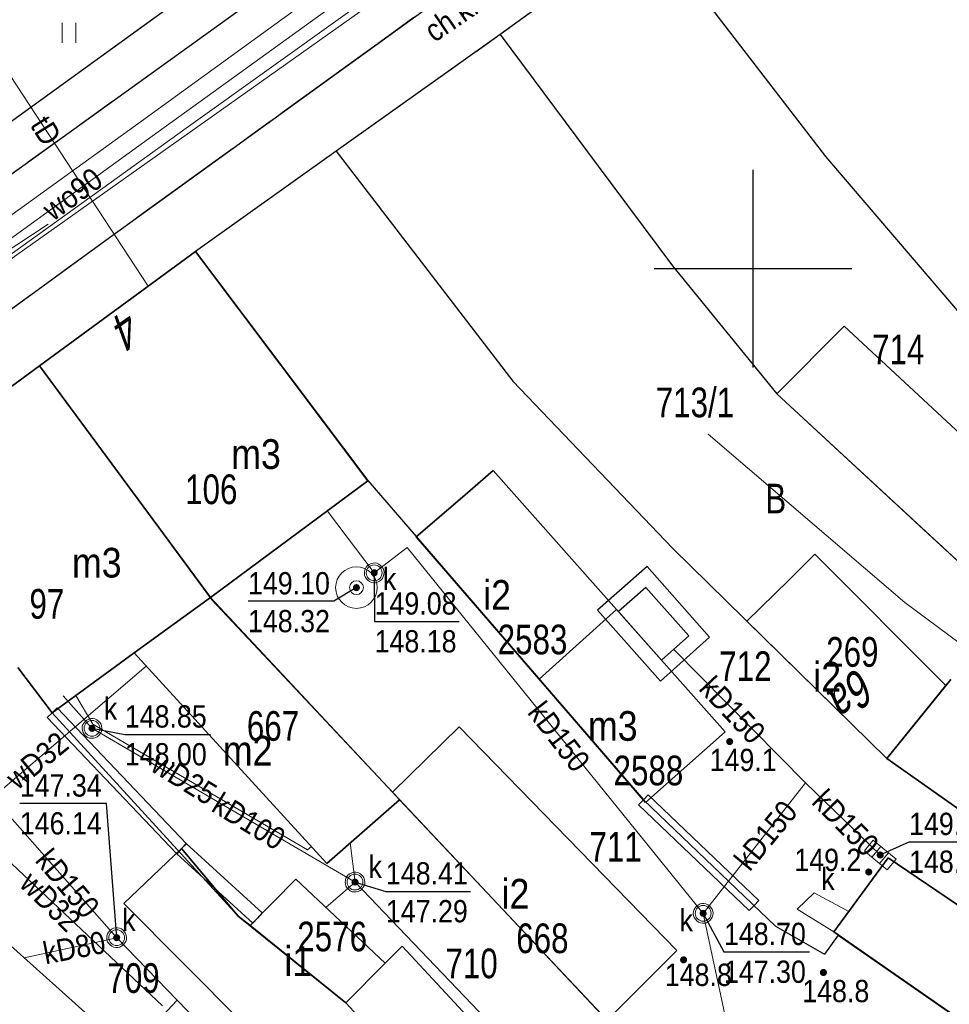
# Model space of a CAD drawing. Header units: metres. Extents: x 5548743 to 5556416, y 5707500 to 5714000.
# Tile 161 of 203: x 5554463 to 5554510, y 5710463 to 5710513. Entities that reach past the tile are written whole.
import ezdxf
from ezdxf.enums import TextEntityAlignment as Align

# ---------------------------------------------------------------- set-up
doc = ezdxf.new("R2010")
doc.units = ezdxf.units.M
doc.header["$MEASUREMENT"] = 0
for name, pattern in [('1.5_0.75', [2.25, 1.5, -0.75]), ('2.25_0.75', [3, 2.25, -0.75]), ('219-1000', [0])]:
    doc.linetypes.add(name, pattern=pattern)
doc.layers.get('0').update_dxf_attribs({"color": 2, "linetype": 'CONTINUOUS', "lineweight": 5})
for name, color, linetype in [('210-oznaczenie konturu użytku gruntowego', 7, 'CONTINUOUS'), ('211-numer działki ewidencyjnej', 7, 'CONTINUOUS'), ('218-kontur użytku gruntowego', 7, 'CONTINUOUS'), ('219-działka ewidencyjna', 7, 'CONTINUOUS'), ('238-Punkt adresowy', 7, 'CONTINUOUS'), ('238-Punkt adresowy budynku', 7, 'CONTINUOUS'), ('312-budynek ewidencyjny', 7, 'CONTINUOUS'), ('312-oznaczenie budynku ewidencyjnego', 7, 'CONTINUOUS'), ('312-oznaczenie budynku ewidencyjnego-Atr117', 7, 'CONTINUOUS'), ('chodnik', 7, 'CONTINUOUS'), ('chodnik-Atr17', 7, 'CONTINUOUS'), ('jezdnia', 7, 'CONTINUOUS'), ('kratka ściekowa', 7, 'CONTINUOUS'), ('krawężnik', 7, 'CONTINUOUS'), ('pikieta naturalna', 7, 'CONTINUOUS'), ('pikieta naturalna-Atr2', 7, 'CONTINUOUS'), ('przewód elektroenergetyczny podziemny', 7, 'CONTINUOUS'), ('przewód kanalizacyjny', 7, 'CONTINUOUS'), ('przewód kanalizacyjny-Atr1', 7, 'CONTINUOUS'), ('przewód telekomunikacyjny podziemny', 7, 'CONTINUOUS'), ('przewód telekomunikacyjny podziemny-Atr1', 7, 'CONTINUOUS'), ('przewód wodociągowy', 7, 'CONTINUOUS'), ('przewód wodociągowy-Atr1', 7, 'CONTINUOUS'), ('rzedna', 7, 'CONTINUOUS'), ('rzedna-Atr2', 7, 'CONTINUOUS'), ('rzedna-Atr3', 7, 'CONTINUOUS'), ('studnia kanalizacyjna', 7, 'CONTINUOUS'), ('studnia zwykła', 7, 'CONTINUOUS'), ('trawnik', 7, 'CONTINUOUS'), ('weranda lub ganek', 7, 'CONTINUOUS'), ('Wstawianie ramki sekcyjnej z opisem', 7, 'CONTINUOUS'), ('właz do komory lub kanału', 7, 'CONTINUOUS'), ('właz do komory lub kanału - okrągły', 7, 'CONTINUOUS'), ('właz do komory lub kanału - okrągły-Atr17', 7, 'CONTINUOUS'), ('właz do komory lub kanału-Atr17', 7, 'CONTINUOUS'), ('ściana oporowa (linia)', 7, 'CONTINUOUS')]:
    doc.layers.add(name, color=color, linetype=linetype)
doc.styles.get("Standard").update_dxf_attribs({"font": 'Working1250', "width": 0.75})
doc.linetypes.add('otdn_1000', pattern='A,7,0,[21,ksztalty.shx,S=0.7,R=0,X=0,Y=0]', length=7)

# ---------------------------------------------------------------- blocks, each defined once
blk = doc.blocks.new('PW01')
at = {"linetype": 'Continuous', "lineweight": 13}
h = blk.add_hatch(color=0, dxfattribs=at)
edge = h.paths.add_edge_path()
edge.add_arc((0, 0), 0.18, 0, 360)
blk = doc.blocks.new('US22')
at = {"color": 0, "linetype": 'Continuous', "lineweight": 0}
blk.add_circle((0, 0), 0.4, dxfattribs=at)
blk = doc.blocks.new('US05')
at = {"color": 0, "linetype": 'Continuous', "lineweight": 13}
for p, q in [((-0.75, -0.35), (-0.75, 0.35)), ((-0.75, 0.35), (-0.25, 0.35)), ((-0.25, -0.35), (-0.25, 0.35)), ((-0.25, 0.35), (0.25, 0.35)), ((0.25, -0.35), (0.25, 0.35)), ((0.25, 0.35), (0.75, 0.35)), ((0.75, -0.35), (0.75, 0.35)), ((-0.75, -0.35), (-0.25, -0.35)), ((-0.25, -0.35), (0.25, -0.35)), ((0.25, -0.35), (0.75, -0.35))]:
    blk.add_line(p, q, dxfattribs=at)
blk = doc.blocks.new('US13')
at = {"color": 0, "linetype": 'Continuous', "lineweight": 13}
for radius in [1.05, 0.35]:
    blk.add_circle((0, 0), radius, dxfattribs=at)
blk = doc.blocks.new('TU04')
at = {"color": 0, "linetype": 'Continuous', "lineweight": 13}
for p, q in [((0, 0), (0, 1)), ((0.7, 0), (0.7, 1))]:
    blk.add_line(p, q, dxfattribs=at)
blk = doc.blocks.new('RAMKA1000K')
at = {"color": 0}
for p, q in [((95, 500), (105, 500)), ((100, 495), (100, 500)), ((100, 0), (100, 5)), ((95, 0), (105, 0))]:
    blk.add_line(p, q, dxfattribs=at)

msp = doc.modelspace()

# ---------------------------------------------------------------- linework, layer by layer
at = {"layer": '218-kontur użytku gruntowego', "color": 70, "linetype": '1.5_0.75', "lineweight": 18, "flags": 128}
for points in [[(5554450.01, 5710498.41), (5554497.13, 5710532.48)], [(5554497.13, 5710532.48), (5554450.01, 5710498.41)], [(5554494.74, 5710517.27), (5554487.22, 5710511.83)], [(5554487.22, 5710511.83), (5554494.74, 5710517.27)], [(5554487.22, 5710511.83), (5554478.92, 5710505.94)], [(5554478.92, 5710505.94), (5554487.22, 5710511.83)], [(5554478.92, 5710505.94), (5554471.81, 5710500.87)], [(5554471.81, 5710500.87), (5554478.92, 5710505.94)], [(5554471.81, 5710500.87), (5554463.92, 5710495.09)], [(5554463.92, 5710495.09), (5554471.81, 5710500.87)], [(5554463.92, 5710495.09), (5554456.15, 5710489.37)], [(5554456.15, 5710489.37), (5554463.92, 5710495.09)]]:
    msp.add_lwpolyline(points, dxfattribs=at)
at = {"layer": '219-działka ewidencyjna', "color": 94, "linetype": '219-1000', "lineweight": 30, "flags": 128}
for points in [[(5554497.13, 5710532.48), (5554450.01, 5710498.41)], [(5554494.74, 5710517.27), (5554487.22, 5710511.83)], [(5554494.74, 5710517.27), (5554503.66, 5710505.67)], [(5554487.22, 5710511.83), (5554478.92, 5710505.94)], [(5554487.22, 5710511.83), (5554492.17, 5710505.18)], [(5554478.92, 5710505.94), (5554471.81, 5710500.87)], [(5554478.92, 5710505.94), (5554487.86, 5710494.32)], [(5554503.66, 5710505.67), (5554510.33, 5710497.86)], [(5554492.17, 5710505.18), (5554495.93, 5710500.14)], [(5554471.81, 5710500.87), (5554463.92, 5710495.09)], [(5554471.81, 5710500.87), (5554480.53, 5710489.29)], [(5554495.93, 5710500.14), (5554501.2, 5710493.67)], [(5554463.92, 5710495.09), (5554456.15, 5710489.37)], [(5554463.92, 5710495.09), (5554472.63, 5710483.28)], [(5554487.86, 5710494.32), (5554495.94, 5710485.85)], [(5554501.2, 5710493.67), (5554513.15, 5710482.64)], [(5554480.53, 5710489.29), (5554494.46, 5710473.15)], [(5554495.94, 5710485.85), (5554506.76, 5710475.24)], [(5554472.63, 5710483.28), (5554494.19, 5710460.34)], [(5554462.84, 5710479.84), (5554464.57, 5710477.56)], [(5554510, 5710479.23), (5554506.76, 5710475.24)], [(5554464.57, 5710477.56), (5554473.97, 5710467.28)], [(5554506.76, 5710475.24), (5554518.82, 5710466.75)], [(5554494.46, 5710473.15), (5554501.13, 5710466.78)], [(5554473.97, 5710467.28), (5554479.42, 5710462.9)], [(5554501.13, 5710466.78), (5554503.62, 5710465.36)], [(5554504.31, 5710466.31), (5554503.62, 5710465.36)], [(5554504.31, 5710466.31), (5554521.4, 5710454.46)], [(5554479.42, 5710462.9), (5554486.05, 5710455.71)]]:
    msp.add_lwpolyline(points, dxfattribs=at)
at = {"layer": '312-budynek ewidencyjny', "color": 252, "linetype": 'Continuous', "lineweight": 35, "flags": 128}
for points in [[(5554463.92, 5710495.09), (5554471.81, 5710500.87)], [(5554471.81, 5710500.87), (5554480.53, 5710489.28)], [(5554501.2, 5710493.67), (5554504.61, 5710497.1)], [(5554504.61, 5710497.1), (5554523.64, 5710479.44)], [(5554456.15, 5710489.37), (5554463.92, 5710495.09)], [(5554472.58, 5710483.38), (5554463.92, 5710495.09)], [(5554463.92, 5710495.09), (5554472.58, 5710483.38)], [(5554508.64, 5710486.8), (5554501.2, 5710493.67)], [(5554485.32, 5710488.45), (5554486.87, 5710489.8)], [(5554486.87, 5710489.8), (5554493.1, 5710482.78)], [(5554480.53, 5710489.28), (5554472.58, 5710483.38)], [(5554482.97, 5710486.45), (5554485.32, 5710488.45)], [(5554489.19, 5710479.25), (5554482.97, 5710486.45)], [(5554513.15, 5710482.64), (5554508.64, 5710486.8)], [(5554501.81, 5710484.26), (5554503.13, 5710485.57)], [(5554503.13, 5710485.57), (5554509.75, 5710478.93)], [(5554499.69, 5710482.18), (5554501.81, 5710484.26)], [(5554468.72, 5710480.58), (5554472.58, 5710483.38)], [(5554472.58, 5710483.38), (5554468.72, 5710480.58)], [(5554472.58, 5710483.38), (5554481.78, 5710473.54)], [(5554493.1, 5710482.78), (5554489.19, 5710479.25)], [(5554489.19, 5710479.25), (5554493.1, 5710482.78)], [(5554493.1, 5710482.78), (5554498.59, 5710476.59)], [(5554506.76, 5710475.24), (5554499.69, 5710482.18)], [(5554468.72, 5710480.58), (5554464.57, 5710477.56)], [(5554478.45, 5710469.94), (5554468.72, 5710480.58)], [(5554464.57, 5710477.56), (5554462.84, 5710479.84)], [(5554494.56, 5710473.03), (5554489.19, 5710479.25)], [(5554509.75, 5710478.93), (5554506.76, 5710475.24)], [(5554506.76, 5710475.24), (5554509.75, 5710478.93)], [(5554509.75, 5710478.93), (5554510, 5710479.23)], [(5554481.78, 5710473.54), (5554485.15, 5710476.85)], [(5554485.15, 5710476.85), (5554496.15, 5710465.54)], [(5554498.59, 5710476.59), (5554494.56, 5710473.03)], [(5554518.82, 5710466.75), (5554506.76, 5710475.24)], [(5554481.78, 5710473.54), (5554482.13, 5710473.16)], [(5554482.13, 5710473.16), (5554481.78, 5710473.54)], [(5554482.13, 5710473.16), (5554478.45, 5710469.94)], [(5554492.62, 5710462.02), (5554482.13, 5710473.16)], [(5554468.19, 5710467.92), (5554471.1, 5710470.69)], [(5554471.1, 5710470.69), (5554473.97, 5710467.28)], [(5554504.08, 5710466.48), (5554506.84, 5710470.22)], [(5554506.84, 5710470.22), (5554519.23, 5710461.82)], [(5554474.57, 5710466.81), (5554476.88, 5710469.14)], [(5554476.88, 5710469.14), (5554481.4, 5710464.9)], [(5554483.24, 5710452.79), (5554468.19, 5710467.92)], [(5554473.97, 5710467.28), (5554474.57, 5710466.81)], [(5554474.57, 5710466.81), (5554479.42, 5710462.9)], [(5554479.42, 5710462.9), (5554474.57, 5710466.81)], [(5554516.59, 5710457.8), (5554504.08, 5710466.48)], [(5554461.81, 5710466.37), (5554476.97, 5710452.79)], [(5554481.4, 5710464.9), (5554482.26, 5710465.76)], [(5554482.26, 5710465.76), (5554488.2, 5710459.37)], [(5554496.15, 5710465.54), (5554492.62, 5710462.02)], [(5554481.4, 5710464.9), (5554479.42, 5710462.9)], [(5554479.42, 5710462.9), (5554481.4, 5710464.9)], [(5554479.42, 5710462.9), (5554485.32, 5710456.51)], [(5554485.32, 5710456.51), (5554479.42, 5710462.9)]]:
    msp.add_lwpolyline(points, dxfattribs=at)
at = {"layer": 'chodnik', "color": 252, "linetype": '1.5_0.75', "lineweight": 18, "flags": 128}
msp.add_lwpolyline([(5554443.41, 5710483.75), (5554443.48, 5710483.32), (5554444.89, 5710481.41), (5554456.15, 5710489.37), (5554463.92, 5710495.09), (5554471.81, 5710500.87), (5554478.92, 5710505.94), (5554487.22, 5710511.83), (5554494.74, 5710517.27), (5554502.24, 5710522.68), (5554509.44, 5710527.98), (5554517.53, 5710533.78), (5554523.91, 5710538.26), (5554526.95, 5710540.3), (5554530.39, 5710542.48), (5554529.99, 5710543.17), (5554531.67, 5710544.37), (5554540.15, 5710548.3), (5554542.17, 5710544.15), (5554543.16, 5710544.62), (5554541.6, 5710547.89), (5554545.78, 5710549.93), (5554545.46, 5710550.59), (5554552.12, 5710553.48), (5554553.39, 5710550.56), (5554546.96, 5710547.54), (5554547.39, 5710546.68), (5554550.44, 5710548.15), (5554556.72, 5710551.2), (5554557.91, 5710550.65), (5554560.57, 5710542.33), (5554562.25, 5710537.06), (5554562.95, 5710534.86), (5554564.19, 5710535.17), (5554563.68, 5710537.46), (5554563.06, 5710540.12), (5554562.14, 5710542.87), (5554557.72, 5710555.64), (5554557.27, 5710556.62), (5554556.75, 5710557.41), (5554555.64, 5710558.2), (5554554.78, 5710558.61), (5554553.78, 5710558.9), (5554553.05, 5710558.68), (5554534.16, 5710549.88), (5554521.64, 5710540.81), (5554505.22, 5710528.95), (5554488.48, 5710516.77), (5554467.28, 5710501.44), (5554443.47, 5710484.11)], close=True, dxfattribs=at)
at = {"layer": 'jezdnia', "color": 252, "linetype": '2.25_0.75', "lineweight": 18, "flags": 128}
for points in [[(5554412.43, 5710514.29), (5554408.24, 5710510.92), (5554418.66, 5710508.44), (5554419.59, 5710509.15), (5554420.38, 5710509.5), (5554421.46, 5710509.6), (5554422.36, 5710509.47), (5554423.16, 5710509.24), (5554423.89, 5710508.85), (5554424.46, 5710508.45), (5554428.69, 5710502.64), (5554439.05, 5710488.34), (5554439.27, 5710487.75), (5554439.32, 5710487.1), (5554439.14, 5710486.55), (5554438.1, 5710485.76), (5554437.65, 5710485.71), (5554436.85, 5710485.85), (5554441.68, 5710479.01), (5554444.19, 5710480.86), (5554442.45, 5710483.36), (5554443.47, 5710484.11), (5554467.28, 5710501.44), (5554488.48, 5710516.77), (5554505.22, 5710528.95), (5554521.64, 5710540.81), (5554534.16, 5710549.88), (5554542.28, 5710555.84), (5554542.73, 5710556.08), (5554548.69, 5710558.31), (5554550.14, 5710558.79), (5554550.8, 5710559.03), (5554551.51, 5710559.12), (5554552.37, 5710559.08), (5554553.78, 5710558.9), (5554554.78, 5710558.61), (5554555.64, 5710558.2), (5554556.75, 5710557.41), (5554557.27, 5710556.62), (5554557.72, 5710555.64), (5554562.19, 5710557.43), (5554562.14, 5710560.52), (5554558, 5710570.33), (5554557.22, 5710570.54), (5554556.66, 5710571.02), (5554556.14, 5710571.5), (5554555.73, 5710572.18), (5554551.34, 5710570.77), (5554551.5, 5710569.95), (5554551.48, 5710569.22), (5554551.26, 5710568.27), (5554550.9, 5710567.4), (5554550.49, 5710566.63), (5554550, 5710565.93), (5554549.32, 5710565.24), (5554547.89, 5710564.5), (5554545.11, 5710563.32), (5554541.28, 5710561.94), (5554534.34, 5710559.41), (5554531.12, 5710560.98), (5554521.77, 5710557.63), (5554514.14, 5710555.67), (5554512.15, 5710552.94), (5554509.31, 5710551.99), (5554508.96, 5710551.99), (5554508.15, 5710552.25), (5554507.64, 5710552.54), (5554506.95, 5710553.08), (5554506.33, 5710553.74), (5554505.62, 5710554.6), (5554504.27, 5710557.08), (5554503.76, 5710559.81), (5554500.07, 5710560.85), (5554495.64, 5710558.86), (5554496.41, 5710557.66), (5554496.92, 5710556.29), (5554497.23, 5710555.1), (5554497.4, 5710553.9), (5554497.47, 5710552.1), (5554497.29, 5710550.89), (5554497.03, 5710549.78), (5554496.59, 5710548.91), (5554496.04, 5710547.96), (5554495.73, 5710547.56), (5554494.8, 5710547.25), (5554491.67, 5710548.63), (5554486.93, 5710547.1), (5554485.39, 5710546.56), (5554480.26, 5710544.86), (5554478.27, 5710541.32), (5554476.06, 5710540.6), (5554472.16, 5710539.33), (5554470.22, 5710538.71), (5554468.48, 5710538.32), (5554467.02, 5710538.21), (5554465.68, 5710538.2), (5554464.68, 5710538.33), (5554463.62, 5710538.55), (5554462.32, 5710538.98), (5554460.78, 5710539.89), (5554459.64, 5710540.79), (5554459.04, 5710541.45), (5554456.35, 5710545.55), (5554450.55, 5710542.97), (5554450.88, 5710541.78), (5554451.08, 5710540.23), (5554451.01, 5710538.73), (5554450.66, 5710537.42), (5554450.07, 5710535.93), (5554449.39, 5710534.73), (5554448.6, 5710533.68), (5554447.4, 5710532.83), (5554442.88, 5710530.78), (5554440.1, 5710529.43), (5554437.5, 5710528.21), (5554433.01, 5710525.89), (5554428.59, 5710523.58), (5554424.16, 5710521.11), (5554422.19, 5710520.04), (5554421.57, 5710519.67), (5554417.2, 5710517.18), (5554414.65, 5710515.66)], [(5554428.71, 5710509.3), (5554428.68, 5710510.32), (5554428.8, 5710511.3), (5554429.18, 5710512.41), (5554429.41, 5710512.9), (5554429.89, 5710513.58), (5554430.34, 5710514.03), (5554432.33, 5710515.38), (5554437.11, 5710517.92), (5554442.07, 5710520.41), (5554445.81, 5710522.28), (5554447.94, 5710523.14), (5554451.04, 5710524.57), (5554456.41, 5710526.65), (5554473.26, 5710533.11), (5554474.12, 5710533.41), (5554478.09, 5710534.93), (5554483.66, 5710536.94), (5554498.64, 5710542.03), (5554516.16, 5710548.01), (5554516.93, 5710548), (5554517.64, 5710547.84), (5554518.12, 5710547.63), (5554518.49, 5710547.33), (5554518.69, 5710546.82), (5554518.62, 5710546.31), (5554518.49, 5710545.68), (5554518.25, 5710545.11), (5554502.01, 5710533.41), (5554499.18, 5710531.28), (5554480.51, 5710517.72), (5554457.35, 5710501.07), (5554454.86, 5710499.22), (5554446.83, 5710493.37), (5554446.13, 5710492.94), (5554445.39, 5710492.65), (5554444.53, 5710492.46), (5554443.54, 5710492.36), (5554442.75, 5710492.37), (5554441.95, 5710492.65), (5554440.44, 5710493.3), (5554439.31, 5710494.14), (5554438.58, 5710494.97), (5554431.32, 5710505.12), (5554431.12, 5710505.17), (5554429.18, 5710508.02), (5554428.85, 5710508.67)]]:
    msp.add_lwpolyline(points, close=True, dxfattribs=at)
at = {"layer": 'krawężnik', "color": 252, "linetype": 'Continuous', "lineweight": 25, "flags": 128}
for points in [[(5554444.89, 5710481.41), (5554444.19, 5710480.86), (5554442.45, 5710483.36), (5554443.47, 5710484.11), (5554467.28, 5710501.44), (5554488.48, 5710516.77), (5554505.22, 5710528.95), (5554521.64, 5710540.81), (5554534.16, 5710549.88), (5554542.28, 5710555.84), (5554542.73, 5710556.08), (5554548.69, 5710558.31), (5554550.14, 5710558.79), (5554550.8, 5710559.03), (5554551.51, 5710559.12), (5554552.37, 5710559.08), (5554553.78, 5710558.9), (5554554.78, 5710558.61), (5554555.64, 5710558.2), (5554556.75, 5710557.41), (5554557.27, 5710556.62), (5554557.72, 5710555.64)], [(5554480.51, 5710517.72), (5554457.35, 5710501.07), (5554454.86, 5710499.22), (5554446.83, 5710493.37), (5554446.13, 5710492.94), (5554445.39, 5710492.65), (5554444.53, 5710492.46), (5554443.54, 5710492.36), (5554442.75, 5710492.37)]]:
    msp.add_lwpolyline(points, dxfattribs=at)
at = {"layer": 'przewód elektroenergetyczny podziemny', "color": 1, "linetype": 'Continuous', "lineweight": 18, "flags": 128}
for points in [[(5554449.63, 5710491.59), (5554456.84, 5710496.68), (5554471.46, 5710507.19), (5554495.34, 5710524.27)], [(5554462.4, 5710493.97), (5554458.85, 5710498.63), (5554464.36, 5710502.25)]]:
    msp.add_lwpolyline(points, dxfattribs=at)
at = {"layer": 'przewód kanalizacyjny', "color": 34, "linetype": 'Continuous', "lineweight": 18, "flags": 128}
for points in [[(5554427.48, 5710507.46), (5554436.43, 5710495.7), (5554438.67, 5710497.03), (5554439.81, 5710495.23), (5554440.65, 5710493.91), (5554443.63, 5710489.11), (5554469.09, 5710507.45), (5554490.58, 5710523.05)], [(5554497.74, 5710491.63), (5554507.68, 5710483.13), (5554516.57, 5710476.52), (5554530.51, 5710467.62)], [(5554482.51, 5710485.91), (5554480.85, 5710484.63), (5554478.48, 5710487.75)], [(5554497.48, 5710467.42), (5554482.51, 5710485.91)], [(5554502.66, 5710474.02), (5554495.99, 5710480.76)], [(5554465.13, 5710478.41), (5554466.58, 5710476.77), (5554479.88, 5710469)], [(5554458.52, 5710476.72), (5554467.83, 5710466.19)], [(5554497.48, 5710467.42), (5554502.66, 5710474.02)], [(5554502.66, 5710474.02), (5554506.43, 5710470.37)], [(5554479.88, 5710469), (5554479.64, 5710470.99)], [(5554479.88, 5710469), (5554478.41, 5710467.71)], [(5554479.88, 5710469), (5554493.87, 5710454.38), (5554497.13, 5710448.65)], [(5554497.66, 5710448.52), (5554499.74, 5710456.9), (5554497.48, 5710467.42)], [(5554467.83, 5710466.19), (5554463.15, 5710465.17)], [(5554467.83, 5710466.19), (5554470.88, 5710463.04)], [(5554470.88, 5710463.04), (5554468.45, 5710460.42)], [(5554470.88, 5710463.04), (5554476.44, 5710457.31)]]:
    msp.add_lwpolyline(points, dxfattribs=at)
at = {"layer": 'przewód telekomunikacyjny podziemny', "color": 30, "linetype": 'Continuous', "lineweight": 18, "flags": 128}
for points in [[(5554450.27, 5710491.85), (5554495.84, 5710524.13)], [(5554453.88, 5710522.82), (5554469.42, 5710499.12)]]:
    msp.add_lwpolyline(points, dxfattribs=at)
at = {"layer": 'przewód wodociągowy', "color": 5, "linetype": 'Continuous', "lineweight": 18, "flags": 128}
for points in [[(5554556.04, 5710561.88), (5554535.46, 5710553.29), (5554511.24, 5710536.47), (5554507.09, 5710533.72), (5554491.27, 5710522.32), (5554469.63, 5710506.69), (5554453.15, 5710494.76)], [(5554460.19, 5710472.11), (5554469.32, 5710479.91)], [(5554465.76, 5710478.43), (5554466.63, 5710476.98), (5554477.48, 5710470.63), (5554477.68, 5710470.79)], [(5554460.19, 5710472.11), (5554470.15, 5710462.74)]]:
    msp.add_lwpolyline(points, dxfattribs=at)
at = {"layer": 'rzedna-Atr2', "color": 252, "flags": 128}
for points in [[(5554480.85, 5710484.63), (5554480.87, 5710482.17), (5554485.145, 5710482.17)], [(5554479.95, 5710483.88), (5554478.8, 5710483.19), (5554474.469, 5710483.19)], [(5554466.58, 5710476.77), (5554468.24, 5710476.46), (5554472.571, 5710476.46)], [(5554467.83, 5710466.19), (5554467.31, 5710472.97), (5554462.932, 5710472.97)], [(5554506.43, 5710470.37), (5554507.89, 5710471.03), (5554512.221, 5710471.03)], [(5554479.88, 5710469), (5554481.44, 5710468.53), (5554485.723, 5710468.53)], [(5554497.48, 5710467.42), (5554498.53, 5710465.47), (5554502.852, 5710465.47)]]:
    msp.add_lwpolyline(points, dxfattribs=at)
at = {"layer": 'studnia kanalizacyjna', "color": 34, "linetype": 'Continuous', "lineweight": 18, "flags": 128}
for points in [[(5554481.35, 5710484.64), (5554481.34, 5710484.54), (5554481.31, 5710484.44), (5554481.26, 5710484.34), (5554481.19, 5710484.26), (5554481.11, 5710484.2), (5554481.01, 5710484.15), (5554480.91, 5710484.13), (5554480.81, 5710484.12), (5554480.71, 5710484.14), (5554480.61, 5710484.19), (5554480.53, 5710484.25), (5554480.46, 5710484.33), (5554480.39, 5710484.42), (5554480.36, 5710484.51), (5554480.35, 5710484.61), (5554480.36, 5710484.71), (5554480.39, 5710484.82), (5554480.44, 5710484.91), (5554480.51, 5710484.99), (5554480.59, 5710485.05), (5554480.69, 5710485.1), (5554480.79, 5710485.12), (5554480.89, 5710485.13), (5554480.99, 5710485.11), (5554481.09, 5710485.06), (5554481.17, 5710485), (5554481.24, 5710484.92), (5554481.31, 5710484.84), (5554481.34, 5710484.74)], [(5554467.08, 5710476.78), (5554467.08, 5710476.68), (5554467.05, 5710476.58), (5554466.99, 5710476.49), (5554466.92, 5710476.4), (5554466.84, 5710476.34), (5554466.75, 5710476.29), (5554466.65, 5710476.27), (5554466.55, 5710476.27), (5554466.45, 5710476.28), (5554466.34, 5710476.33), (5554466.26, 5710476.39), (5554466.19, 5710476.47), (5554466.13, 5710476.56), (5554466.1, 5710476.66), (5554466.08, 5710476.76), (5554466.09, 5710476.86), (5554466.12, 5710476.96), (5554466.18, 5710477.05), (5554466.25, 5710477.13), (5554466.32, 5710477.19), (5554466.42, 5710477.24), (5554466.52, 5710477.27), (5554466.62, 5710477.27), (5554466.72, 5710477.25), (5554466.82, 5710477.2), (5554466.91, 5710477.14), (5554466.98, 5710477.07), (5554467.04, 5710476.98), (5554467.07, 5710476.88)], [(5554480.2, 5710469.37), (5554480.27, 5710469.3), (5554480.33, 5710469.21), (5554480.36, 5710469.11), (5554480.38, 5710469.01), (5554480.37, 5710468.91), (5554480.34, 5710468.81), (5554480.28, 5710468.72), (5554480.22, 5710468.63), (5554480.14, 5710468.57), (5554480.04, 5710468.52), (5554479.94, 5710468.5), (5554479.84, 5710468.5), (5554479.74, 5710468.51), (5554479.64, 5710468.56), (5554479.56, 5710468.62), (5554479.48, 5710468.7), (5554479.42, 5710468.79), (5554479.39, 5710468.89), (5554479.38, 5710468.99), (5554479.39, 5710469.09), (5554479.41, 5710469.19), (5554479.47, 5710469.28), (5554479.54, 5710469.36), (5554479.62, 5710469.42), (5554479.72, 5710469.47), (5554479.82, 5710469.5), (5554479.92, 5710469.5), (5554480.02, 5710469.48), (5554480.12, 5710469.43)], [(5554497.98, 5710467.43), (5554497.97, 5710467.33), (5554497.94, 5710467.23), (5554497.89, 5710467.14), (5554497.82, 5710467.06), (5554497.74, 5710466.99), (5554497.64, 5710466.94), (5554497.54, 5710466.92), (5554497.44, 5710466.92), (5554497.34, 5710466.94), (5554497.24, 5710466.98), (5554497.16, 5710467.04), (5554497.09, 5710467.12), (5554497.02, 5710467.21), (5554496.99, 5710467.31), (5554496.98, 5710467.41), (5554496.99, 5710467.51), (5554497.02, 5710467.61), (5554497.07, 5710467.7), (5554497.14, 5710467.78), (5554497.22, 5710467.84), (5554497.32, 5710467.9), (5554497.42, 5710467.92), (5554497.52, 5710467.92), (5554497.62, 5710467.9), (5554497.72, 5710467.85), (5554497.8, 5710467.8), (5554497.87, 5710467.72), (5554497.94, 5710467.63), (5554497.97, 5710467.53)], [(5554468.33, 5710466.2), (5554468.32, 5710466.1), (5554468.29, 5710466), (5554468.23, 5710465.91), (5554468.17, 5710465.83), (5554468.09, 5710465.77), (5554467.99, 5710465.71), (5554467.89, 5710465.69), (5554467.79, 5710465.69), (5554467.69, 5710465.71), (5554467.59, 5710465.76), (5554467.51, 5710465.81), (5554467.43, 5710465.89), (5554467.37, 5710465.98), (5554467.34, 5710466.08), (5554467.33, 5710466.18), (5554467.33, 5710466.28), (5554467.36, 5710466.38), (5554467.42, 5710466.47), (5554467.49, 5710466.55), (5554467.57, 5710466.62), (5554467.67, 5710466.67), (5554467.77, 5710466.69), (5554467.87, 5710466.69), (5554467.97, 5710466.67), (5554468.07, 5710466.63), (5554468.15, 5710466.57), (5554468.22, 5710466.49), (5554468.28, 5710466.4), (5554468.31, 5710466.3)]]:
    msp.add_lwpolyline(points, close=True, dxfattribs=at)
at = {"layer": 'trawnik', "color": 252, "linetype": '1.5_0.75', "lineweight": 18, "flags": 128}
msp.add_lwpolyline([(5554457.35, 5710501.07), (5554480.51, 5710517.72), (5554499.18, 5710531.28), (5554498.78, 5710531.64), (5554498.19, 5710531.86), (5554497.58, 5710531.99), (5554486.48, 5710526.01), (5554486.93, 5710525.13), (5554485.07, 5710524.1), (5554484.57, 5710525.04), (5554476.66, 5710520.72), (5554474.47, 5710517.35), (5554470.4, 5710517.43), (5554466.99, 5710515.66), (5554467.51, 5710514.73), (5554465.57, 5710513.75), (5554465.15, 5710514.6), (5554456.55, 5710509.97), (5554456.44, 5710509.78), (5554456.13, 5710508.89), (5554456.51, 5710508.06), (5554454.72, 5710504.86)], close=True, dxfattribs=at)
at = {"layer": 'weranda lub ganek', "color": 252, "linetype": 'Continuous'}
for p, q in [((5554494.644, 5710484.948), (5554492.14, 5710482.734)), ((5554497.807, 5710481.377), (5554494.644, 5710484.948)), ((5554494.58, 5710483.89), (5554493.2, 5710482.67)), ((5554496.75, 5710481.44), (5554494.58, 5710483.89)), ((5554492.14, 5710482.734), (5554495.318, 5710479.161)), ((5554493.2, 5710482.67), (5554495.38, 5710480.22)), ((5554495.318, 5710479.161), (5554497.807, 5710481.377)), ((5554495.38, 5710480.22), (5554496.75, 5710481.44))]:
    msp.add_line(p, q, dxfattribs=at)
at = {"layer": 'właz do komory lub kanału', "color": 252, "linetype": 'Continuous', "lineweight": 18, "flags": 128}
msp.add_lwpolyline([(5554504.08, 5710466.48), (5554502.24, 5710467.63), (5554503.09, 5710468.45), (5554504.85, 5710467.52)], close=True, dxfattribs=at)
at = {"layer": 'ściana oporowa (linia)', "color": 252, "linetype": 'Continuous'}
for p, q in [((5554464.57, 5710477.56), (5554464.316, 5710477.319)), ((5554464.824, 5710477.801), (5554464.57, 5710477.56)), ((5554494.702, 5710473.403), (5554494.46, 5710473.15)), ((5554494.46, 5710473.15), (5554494.218, 5710472.897)), ((5554471.336, 5710470.949), (5554471.1, 5710470.69)), ((5554471.354, 5710470.931), (5554471.1, 5710470.69)), ((5554471.1, 5710470.69), (5554470.846, 5710470.449)), ((5554471.1, 5710470.69), (5554470.864, 5710470.431)), ((5554500.292, 5710468.063), (5554500.05, 5710467.81)), ((5554475.186, 5710467.439), (5554474.95, 5710467.18)), ((5554500.05, 5710467.81), (5554499.808, 5710467.557)), ((5554474.95, 5710467.18), (5554474.714, 5710466.921))]:
    msp.add_line(p, q, dxfattribs=at)
at = {"layer": 'ściana oporowa (linia)', "color": 252}
for p, q in [((5554464.824, 5710477.801), (5554471.354, 5710470.931)), ((5554494.702, 5710473.403), (5554500.292, 5710468.063)), ((5554471.336, 5710470.949), (5554475.186, 5710467.439))]:
    msp.add_line(p, q, dxfattribs=at)
at = {"layer": 'ściana oporowa (linia)', "color": 252, "linetype": 'otdn_1000'}
for p, q in [((5554464.316, 5710477.319), (5554470.846, 5710470.449)), ((5554494.218, 5710472.897), (5554499.808, 5710467.557)), ((5554470.864, 5710470.431), (5554474.714, 5710466.921))]:
    msp.add_line(p, q, dxfattribs=at)

# ---------------------------------------------------------------- block references
at = {"layer": 'kratka ściekowa', "color": 34, "linetype": 'Continuous', "lineweight": 18, "rotation": 320.102}
msp.add_blockref('US05', (5554506.43, 5710470.37), dxfattribs=at)
at = {"layer": 'pikieta naturalna', "color": 252, "linetype": 'Continuous', "lineweight": 13}
for p in [(5554498.82, 5710476.1), (5554505.85, 5710469.51), (5554496.49, 5710465.07), (5554503.56, 5710464.43)]:
    msp.add_blockref('PW01', p, dxfattribs=at)
at = {"layer": 'rzedna', "color": 34, "linetype": 'Continuous', "lineweight": 18}
for p in [(5554480.85, 5710484.63), (5554466.58, 5710476.77), (5554479.88, 5710469), (5554497.48, 5710467.42), (5554467.83, 5710466.19)]:
    msp.add_blockref('PW01', p, dxfattribs=at)
at = {"layer": 'rzedna', "color": 5, "linetype": 'Continuous', "lineweight": 18}
msp.add_blockref('PW01', (5554479.95, 5710483.88), dxfattribs=at)
at = {"layer": 'rzedna', "color": 34, "linetype": 'Continuous', "lineweight": 18, "rotation": 320.102}
msp.add_blockref('PW01', (5554506.43, 5710470.37), dxfattribs=at)
at = {"layer": 'studnia zwykła', "color": 5, "linetype": 'Continuous', "lineweight": 18}
msp.add_blockref('US13', (5554479.95, 5710483.88), dxfattribs=at)
at = {"layer": 'trawnik', "color": 252, "linetype": 'Continuous', "lineweight": 18}
msp.add_blockref('TU04', (5554465.069, 5710511.419), dxfattribs=at)
at = {"layer": 'Wstawianie ramki sekcyjnej z opisem', "color": 8, "linetype": 'Continuous', "lineweight": 5}
for p in [(5554400, 5710500), (5554400, 5710500), (5554400, 5710500), (5554400, 5710500), (5554400, 5710000), (5554400, 5710000), (5554400, 5710000), (5554400, 5710000)]:
    msp.add_blockref('RAMKA1000K', p, dxfattribs=at)
at = {"layer": 'właz do komory lub kanału - okrągły', "color": 252, "linetype": 'Continuous', "lineweight": 18}
for p in [(5554480.85, 5710484.63), (5554466.58, 5710476.77), (5554479.88, 5710469), (5554497.48, 5710467.42), (5554467.83, 5710466.19)]:
    msp.add_blockref('US22', p, dxfattribs=at)

# ---------------------------------------------------------------- texts
at = {"layer": '210-oznaczenie konturu użytku gruntowego', "color": 70, "linetype": 'Continuous', "lineweight": 18, "width": 0.79}
msp.add_text('B', height=1.5, dxfattribs=at).set_placement((5554500.62, 5710487.63))
at = {"layer": '211-numer działki ewidencyjnej', "color": 94, "linetype": 'Continuous', "lineweight": 30, "width": 0.79}
for s, p in [('714', (5554506.02, 5710495.17)), ('713/1', (5554495.08, 5710492.49)), ('712', (5554498.29, 5710479.16))]:
    msp.add_text(s, height=1.5, dxfattribs=at).set_placement(p)
for s, p in [('711', (5554491.73, 5710471.53)), ('710', (5554484.45, 5710465.64)), ('709', (5554467.36, 5710464.9))]:
    msp.add_text(s, height=1.5, dxfattribs=at).set_placement(p, align=Align.TOP_LEFT)
at = {"layer": '238-Punkt adresowy', "color": 252, "linetype": 'Continuous', "lineweight": 18, "oblique": 15, "width": 0.79}
msp.add_text('6a', height=1.8, rotation=219.999, dxfattribs=at).set_placement((5554504.99, 5710480.35), align=Align.BOTTOM_LEFT)
at = {"layer": '238-Punkt adresowy budynku', "color": 252, "linetype": 'Continuous', "lineweight": 18, "oblique": 15, "width": 0.79}
msp.add_text('4', height=1.8, rotation=214.905, dxfattribs=at).set_placement((5554467.95, 5710497.74), align=Align.CENTER)
at = {"layer": '312-oznaczenie budynku ewidencyjnego', "color": 252, "linetype": 'Continuous', "lineweight": 18, "width": 0.79}
for s, p in [('106', (5554471.29, 5710489.6)), ('97', (5554463.42, 5710483.81)), ('2583', (5554487.09, 5710482.01)), ('269', (5554503.7, 5710481.38)), ('667', (5554474.41, 5710477.64)), ('2588', (5554492.95, 5710475.39)), ('2576', (5554476.96, 5710467)), ('668', (5554488.03, 5710466.91))]:
    msp.add_text(s, height=1.5, dxfattribs=at).set_placement(p, align=Align.TOP_LEFT)
at = {"layer": '312-oznaczenie budynku ewidencyjnego-Atr117', "color": 252, "width": 0.9}
msp.add_text('m3', height=1.5, dxfattribs=at).set_placement((5554473.62, 5710491.38), align=Align.TOP_LEFT)
msp.add_text('m3', height=1.5, dxfattribs=at).set_placement((5554465.57, 5710484.39))
for s, p in [('i2', (5554487.06, 5710483.51)), ('i2', (5554503.75, 5710479.38)), ('m3', (5554492.91, 5710476.89)), ('m2', (5554474.45, 5710475.64)), ('i2', (5554487.99, 5710468.41)), ('i1', (5554477.01, 5710465))]:
    msp.add_text(s, height=1.5, dxfattribs=at).set_placement(p, align=Align.MIDDLE_CENTER)
at = {"layer": 'chodnik-Atr17', "color": 252, "width": 0.9}
msp.add_text('ch.kb.', height=1.125, rotation=34.065, dxfattribs=at).set_placement((5554483.89, 5710511.4))
at = {"layer": 'pikieta naturalna-Atr2', "color": 252, "width": 0.9}
for s, p in [('149.1', (5554497.81, 5710474.61)), ('149.2', (5554502.09, 5710469.56)), ('148.8', (5554495.54, 5710463.75)), ('148.8', (5554502.49, 5710462.93))]:
    msp.add_text(s, height=1.125, dxfattribs=at).set_placement(p)
at = {"layer": 'przewód kanalizacyjny-Atr1', "color": 34, "width": 0.9}
for s, rotation, p in [('kD150', 313.391, (5554497.62, 5710479.12)), ('kD150', 307.674, (5554489, 5710477.9)), ('kD100', 328.385, (5554472.85, 5710473.1)), ('kD150', 314.613, (5554503.31, 5710473.39)), ('kD150', 50.561, (5554499.4, 5710469.85)), ('kD150', 310.15, (5554464.09, 5710470.43)), ('kD80', 10.909, (5554464.13, 5710465.39))]:
    msp.add_text(s, height=1.125, rotation=rotation, dxfattribs=at).set_placement(p, align=Align.MIDDLE_LEFT)
at = {"layer": 'przewód telekomunikacyjny podziemny-Atr1', "color": 30, "width": 0.9}
msp.add_text('tD', height=1.125, rotation=301.942, dxfattribs=at).set_placement((5554463.9, 5710507.55), align=Align.MIDDLE_LEFT)
at = {"layer": 'przewód wodociągowy-Atr1', "color": 5, "width": 0.9}
for s, rotation, p in [('wo90', 35.901, (5554464.28, 5710502.82)), ('wD32', 39.204, (5554462.46, 5710474.05)), ('wD25', 328.371, (5554469.77, 5710475.14)), ('wD32', 315.444, (5554463.25, 5710469.23))]:
    msp.add_text(s, height=1.125, rotation=rotation, dxfattribs=at).set_placement(p, align=Align.MIDDLE_LEFT)
at = {"layer": 'rzedna-Atr2', "color": 5, "width": 0.9}
msp.add_text('149.10', height=1.125, dxfattribs=at).set_placement((5554474.469, 5710483.201), align=Align.BOTTOM_LEFT)
at = {"layer": 'rzedna-Atr2', "color": 34, "width": 0.9}
for s, p in [('149.08', (5554480.87, 5710482.181)), ('148.85', (5554468.24, 5710476.471)), ('147.34', (5554462.932, 5710472.981)), ('149.20', (5554507.89, 5710471.041)), ('148.41', (5554481.44, 5710468.541)), ('148.70', (5554498.53, 5710465.481))]:
    msp.add_text(s, height=1.125, dxfattribs=at).set_placement(p, align=Align.BOTTOM_LEFT)
at = {"layer": 'rzedna-Atr3', "color": 5, "width": 0.9}
msp.add_text('148.32', height=1.125, dxfattribs=at).set_placement((5554474.469, 5710481.289), align=Align.BOTTOM_LEFT)
at = {"layer": 'rzedna-Atr3', "color": 34, "width": 0.9}
for s, p in [('148.18', (5554480.87, 5710480.269)), ('148.00', (5554468.24, 5710474.559)), ('146.14', (5554462.932, 5710471.069)), ('148.35', (5554507.89, 5710469.129)), ('147.29', (5554481.44, 5710466.629)), ('147.30', (5554498.53, 5710463.569))]:
    msp.add_text(s, height=1.125, dxfattribs=at).set_placement(p, align=Align.BOTTOM_LEFT)
at = {"layer": 'właz do komory lub kanału - okrągły-Atr17', "color": 252, "width": 0.9}
for p in [(5554481.29, 5710483.76), (5554467.18, 5710477.2), (5554480.56, 5710469.21), (5554468.11, 5710466.53), (5554496.29, 5710466.51)]:
    msp.add_text('k', height=1.125, dxfattribs=at).set_placement(p)
at = {"layer": 'właz do komory lub kanału-Atr17', "color": 252, "width": 0.9}
msp.add_text('k', height=1.125, dxfattribs=at).set_placement((5554503.45, 5710468.6))

doc.saveas('drawing.dxf')
